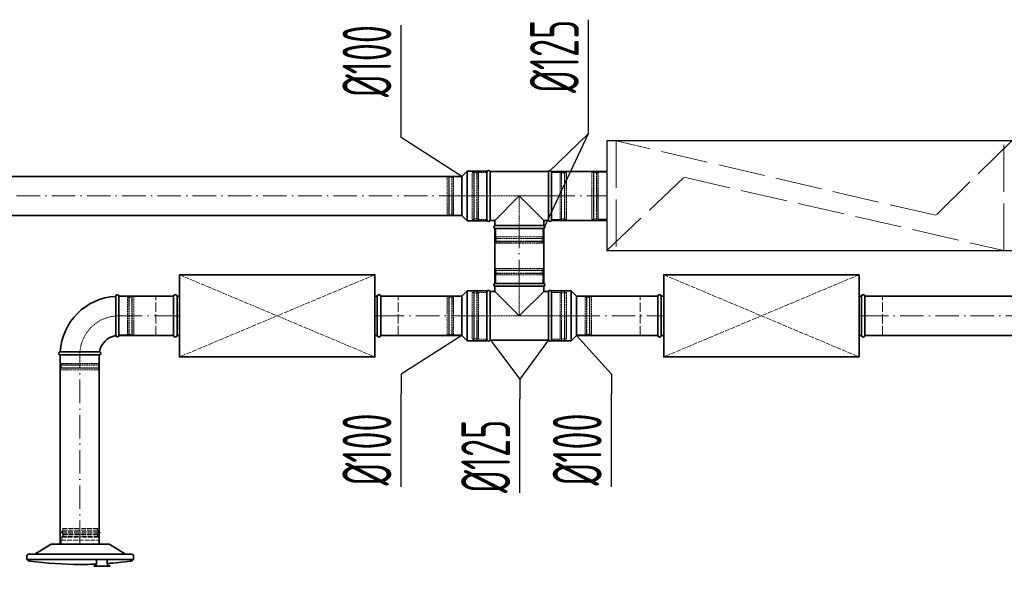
# Model space of a CAD drawing. Header units: millimetres. Extents: x -118717 to 8962, y 22910 to 145283.
# Tile 17 of 193: x -67122 to -64603, y 25381 to 26788. Entities that reach past the tile are written whole.
import ezdxf

# ---------------------------------------------------------------- set-up
doc = ezdxf.new("R2010")
doc.units = ezdxf.units.MM
for name, pattern in [('ACAD_ISO02W100', [15, 12, -3]), ('ACAD_ISO10W100', [18, 12, -3, 0, -3]), ('phl_thick', [0])]:
    doc.linetypes.add(name, pattern=pattern)
for name, color, linetype, lineweight in [('VZT_01 SUP (PŘÍVOD) - OBRYS', 5, 'Continuous', 35), ('VZT_02 SUP (PŘÍVOD) - OSA', 5, 'ACAD_ISO10W100', 5), ('VZT_21 ZAŘÍZENÍ - OBRYS', 1, 'Continuous', 30), ('VZT_22 ZAŘÍZENÍ - DETAIL', 8, 'Continuous', 5), ('VZT_30 DISTRIBUČNÍ PRVKY - OBRYS', 1, 'Continuous', 35), ('VZT_35 TLUMIČE HLUKU - OBRYS', 1, 'Continuous', 35), ('VZT_36 TLUMIČE HLUKU - OSA', 1, 'ACAD_ISO10W100', 5), ('VZT_37 TLUMIČE HLUKU - DETAIL', 8, 'ACAD_ISO02W100', 5), ('VZT_60_KOTY - DIMENZE', 7, 'Continuous', 5)]:
    doc.layers.add(name, color=color, linetype=linetype, lineweight=lineweight)
for name, color, linetype, lineweight, plot in [('VZT_03 SUP (PŘÍVOD) - NETISK', 8, 'ACAD_ISO02W100', 5, False), ('VZT_07 ETA (ODVOD) - NETISK', 8, 'ACAD_ISO02W100', 5, False), ('VZT_34 DISTRIBUČNÍ PRVKY - NETISK', 8, 'ACAD_ISO02W100', 5, False), ('VZT_39 TLUMIČE HLUKU - NETISK', 8, 'ACAD_ISO02W100', 5, False)]:
    doc.layers.add(name, color=color, linetype=linetype, lineweight=lineweight, plot=plot)
doc.styles.add('EVORA_125', font='isocp.shx', dxfattribs={"width": 0.6, "height": 125})

msp = doc.modelspace()

# ---------------------------------------------------------------- linework, layer by layer
at = {"layer": 'VZT_01 SUP (PŘÍVOD) - OBRYS'}
for p, q in [((-65990.4, 26387.9), (-65976.9, 26401.4)), ((-65976.9, 26401.4), (-65976.9, 26274.4)), ((-65926.4, 26401.4), (-65976.9, 26401.4)), ((-65926.4, 26401.4), (-65926.4, 26274.4)), ((-65926.4, 26275.4), (-65926.4, 26400.4)), ((-65918.7, 26275.4), (-65918.7, 26400.4)), ((-65918.7, 26400.4), (-65769, 26400.4)), ((-65769, 26275.4), (-65769, 26400.4)), ((-65761.4, 26400.4), (-65761.4, 26275.4)), ((-65990.4, 26387.9), (-65990.4, 26287.9)), ((-65906.4, 26275.4), (-65843.9, 26337.9)), ((-65843.9, 26337.9), (-65781.4, 26275.4)), ((-65990.4, 26287.9), (-65976.9, 26274.4)), ((-65926.4, 26274.4), (-65976.9, 26274.4)), ((-65918.7, 26275.4), (-65906.4, 26275.4)), ((-65906.4, 26262.5), (-65906.4, 26275.4)), ((-65781.4, 26262.5), (-65781.4, 26275.4)), ((-65781.4, 26275.4), (-65769, 26275.4)), ((-65781.4, 26262.5), (-65906.4, 26262.5)), ((-65781.4, 26254.9), (-65906.4, 26254.9)), ((-65781.4, 26114.4), (-65906.4, 26114.4)), ((-65781.4, 26106.8), (-65906.4, 26106.8)), ((-65906.4, 26106.8), (-65906.4, 26093.9)), ((-65781.4, 26106.8), (-65781.4, 26093.9)), ((-66876.2, 26081.4), (-66876.2, 26031.3)), ((-66868.2, 26081.4), (-66868.2, 25981.4)), ((-65990.4, 26081.4), (-65976.9, 26094.9)), ((-65990.4, 26081.4), (-65990.4, 25981.4)), ((-65976.9, 26094.9), (-65976.9, 25967.9)), ((-65926.4, 26094.9), (-65976.9, 26094.9)), ((-65926.4, 26094.9), (-65926.4, 25967.9)), ((-65926.4, 26093.9), (-65926.4, 25968.9)), ((-65918.7, 26093.9), (-65918.7, 25968.9)), ((-65918.7, 26093.9), (-65906.4, 26093.9)), ((-65906.4, 26093.9), (-65843.9, 26031.4)), ((-65843.9, 26031.4), (-65781.4, 26093.9)), ((-65781.4, 26093.9), (-65769, 26093.9)), ((-65769, 26093.9), (-65769, 25968.9)), ((-65761.4, 25967.9), (-65761.4, 26094.9)), ((-65761.4, 26094.9), (-65710.9, 26094.9)), ((-65761.4, 25968.9), (-65761.4, 26093.9)), ((-65710.9, 25967.9), (-65710.9, 26094.9)), ((-65697.4, 26081.4), (-65710.9, 26094.9)), ((-65697.4, 25981.4), (-65697.4, 26081.4)), ((-65990.4, 25981.4), (-65976.9, 25967.9)), ((-65697.4, 25981.4), (-65710.9, 25967.9)), ((-65926.4, 25967.9), (-65976.9, 25967.9)), ((-65918.7, 25968.9), (-65769, 25968.9)), ((-65761.4, 25967.9), (-65710.9, 25967.9)), ((-67018.2, 25939.4), (-66968.1, 25939.4)), ((-66918.2, 25931.4), (-67018.2, 25931.4))]:
    msp.add_line(p, q, dxfattribs=at)
for points in [[(-65619.9, 26400.4), (-65761.4, 26400.4)], [(-65990.4, 26387.9), (-67760.6, 26387.9)], [(-65990.4, 26287.9), (-67760.6, 26287.9)], [(-65619.9, 26275.4), (-65761.4, 26275.4)], [(-65906.4, 26254.9), (-65906.4, 26114.5)], [(-65781.4, 26254.9), (-65781.4, 26114.5)], [(-66728.3, 26081.4), (-66868.2, 26081.4)], [(-65990.4, 26081.4), (-66198.3, 26081.4)], [(-65489.4, 26081.4), (-65697.4, 26081.4)], [(-64563.7, 26081.4), (-64959.4, 26081.4)], [(-66728.3, 25981.4), (-66868.2, 25981.4)], [(-65990.4, 25981.4), (-66198.3, 25981.4)], [(-65489.4, 25981.4), (-65697.4, 25981.4)], [(-64563.7, 25981.4), (-64959.4, 25981.4)], [(-67018.2, 25931.4), (-67018.2, 25447.9)], [(-66918.2, 25931.4), (-66918.2, 25447.9)]]:
    msp.add_lwpolyline(points, dxfattribs=at)
for centre, radius, start, end in [((-65922.5, 26398.7), 4.17, 23.4678, 156.5322), ((-65765.2, 26398.7), 4.17, 23.4678, 156.5322), ((-65922.5, 26277), 4.17, 203.4678, 336.5322), ((-65765.2, 26277), 4.17, 203.4678, 336.5322), ((-65904.7, 26258.7), 4.17, 113.4678, 246.5322), ((-65783, 26258.7), 4.17, 293.4678, 66.5322), ((-65904.7, 26110.6), 4.17, 113.4678, 246.5322), ((-65783, 26110.6), 4.17, 293.4678, 66.5322), ((-66868.2, 25931.4), 150, 93.0572, 176.9428), ((-66872.2, 26081.4), 4, 0, 180), ((-65922.5, 26092.3), 4.17, 23.4678, 156.5322), ((-65765.2, 26092.3), 4.17, 23.4678, 156.5322), ((-66868.2, 25931.4), 50, 99.1478, 170.8522), ((-66872.2, 25981.4), 4, 189.1478, 0), ((-65922.5, 25970.6), 4.17, 203.4678, 336.5322), ((-65765.2, 25970.6), 4.17, 203.4678, 336.5322), ((-67018.2, 25935.4), 4, 90, 270), ((-66918.2, 25935.4), 4, 270, 80.8522)]:
    msp.add_arc(centre, radius, start, end, dxfattribs=at)
for points, knots in [([(-66876.2, 26031.3), (-66876.2, 26024.9), (-66876.2, 26018.6), (-66876.2, 26006.5), (-66876.2, 26000.9), (-66876.2, 25991.5), (-66876.2, 25987.6), (-66876.2, 25982.4), (-66876.2, 25980.9), (-66876.2, 25980.8), (-66876.2, 25980.8), (-66876.2, 25980.8)], [78.71119, 78.71119, 78.71119, 78.71119, 97.804615, 97.804615, 117.523893, 117.523893, 137.264303, 137.264303, 156.831737, 156.831737, 157.874915, 157.874915, 157.874915, 157.874915]), ([(-66917.6, 25939.4), (-66917.6, 25939.4), (-66918.7, 25939.4), (-66923.2, 25939.4), (-66926.7, 25939.4), (-66935.5, 25939.4), (-66940.9, 25939.4), (-66952.8, 25939.4), (-66959.3, 25939.4), (-66966.6, 25939.4), (-66967.3, 25939.4), (-66968.1, 25939.4)], [157.874915, 157.874915, 157.874915, 157.874915, 176.103874, 176.103874, 195.460379, 195.460379, 215.101284, 215.101284, 234.82164, 234.82164, 237.034743, 237.034743, 237.034743, 237.034743])]:
    msp.add_open_spline(points, degree=3, knots=knots, dxfattribs=at)
at = {"layer": 'VZT_02 SUP (PŘÍVOD) - OSA', "ltscale": 5}
for points in [[(-67760.6, 26337.9), (-65990.4, 26337.9)], [(-65761.4, 26337.9), (-65619.9, 26337.9)], [(-65843.9, 26114.5), (-65843.9, 26254.9)], [(-66868.2, 26031.4), (-66728.3, 26031.4)], [(-66198.3, 26031.4), (-65990.4, 26031.4)], [(-65697.4, 26031.4), (-65489.4, 26031.4)], [(-64959.4, 26031.4), (-64563.7, 26031.4)], [(-66968.2, 25447.9), (-66968.2, 25931.4)]]:
    msp.add_lwpolyline(points, dxfattribs=at)
at = {"layer": 'VZT_02 SUP (PŘÍVOD) - OSA', "ltscale": 0.3}
for points in [[(-65926.4, 26337.9), (-65990.4, 26337.9)], [(-65843.9, 26254.9), (-65843.9, 26337.9)], [(-65843.9, 26114.4), (-65843.9, 26031.4)], [(-65926.4, 26031.4), (-65990.4, 26031.4)], [(-65761.4, 26031.4), (-65697.4, 26031.4)]]:
    msp.add_lwpolyline(points, dxfattribs=at)
msp.add_lwpolyline([(-66968.2, 25931.4), (-66968.2, 25931.4, -0.414214), (-66868.2, 26031.4), (-66868.2, 26031.4)], format="xyb", dxfattribs=at)
at = {"layer": 'VZT_03 SUP (PŘÍVOD) - NETISK', "ltscale": 0.4}
for p, q in [((-65959.9, 26276.9), (-65959.9, 26398.9)), ((-65959.4, 26398.9), (-65959.9, 26398.9)), ((-65959.4, 26276.9), (-65959.4, 26398.9)), ((-65952.4, 26276.9), (-65952.4, 26398.9)), ((-65951.9, 26398.9), (-65952.4, 26398.9)), ((-65951.9, 26276.9), (-65951.9, 26398.9)), ((-65735.9, 26276.9), (-65735.9, 26398.9)), ((-65735.4, 26398.9), (-65735.9, 26398.9)), ((-65735.4, 26276.9), (-65735.4, 26398.9)), ((-65728.4, 26276.9), (-65728.4, 26398.9)), ((-65727.9, 26398.9), (-65728.4, 26398.9)), ((-65727.9, 26276.9), (-65727.9, 26398.9)), ((-66028.4, 26288.9), (-66028.4, 26386.9)), ((-66028.4, 26386.9), (-66024.4, 26386.9)), ((-66024.4, 26288.9), (-66024.4, 26386.9)), ((-66024.4, 26385.9), (-66023.9, 26385.9)), ((-66023.9, 26287.9), (-66023.9, 26387.9)), ((-66023.9, 26387.9), (-66023.4, 26387.9)), ((-66023.4, 26287.9), (-66023.4, 26387.9)), ((-66023.4, 26385.9), (-66016.4, 26385.9)), ((-66016.4, 26287.9), (-66016.4, 26387.9)), ((-66016.4, 26387.9), (-66015.9, 26387.9)), ((-66015.9, 26287.9), (-66015.9, 26387.9)), ((-66015.9, 26385.9), (-66012.4, 26385.9)), ((-66012.4, 26288.9), (-66012.4, 26386.9)), ((-66012.4, 26386.9), (-65990.4, 26386.9)), ((-65964.4, 26277.9), (-65964.4, 26397.9)), ((-65960.4, 26397.9), (-65964.4, 26397.9)), ((-65960.4, 26277.9), (-65960.4, 26397.9)), ((-65959.9, 26396.9), (-65960.4, 26396.9)), ((-65952.4, 26396.9), (-65959.4, 26396.9)), ((-65948.4, 26396.9), (-65951.9, 26396.9)), ((-65948.4, 26277.9), (-65948.4, 26397.9)), ((-65926.4, 26397.9), (-65948.4, 26397.9)), ((-65739.4, 26397.9), (-65761.4, 26397.9)), ((-65739.4, 26277.9), (-65739.4, 26397.9)), ((-65735.9, 26396.9), (-65739.4, 26396.9)), ((-65728.4, 26396.9), (-65735.4, 26396.9)), ((-65727.4, 26396.9), (-65727.9, 26396.9)), ((-65727.4, 26277.9), (-65727.4, 26397.9)), ((-65723.4, 26397.9), (-65727.4, 26397.9)), ((-65723.4, 26277.9), (-65723.4, 26397.9)), ((-66028.4, 26288.9), (-66024.4, 26288.9)), ((-66024.4, 26289.9), (-66023.9, 26289.9)), ((-66023.9, 26287.9), (-66023.4, 26287.9)), ((-66023.4, 26289.9), (-66016.4, 26289.9)), ((-66016.4, 26287.9), (-66015.9, 26287.9)), ((-66015.9, 26289.9), (-66012.4, 26289.9)), ((-66012.4, 26288.9), (-65990.4, 26288.9)), ((-65960.4, 26277.9), (-65964.4, 26277.9)), ((-65959.9, 26278.9), (-65960.4, 26278.9)), ((-65959.4, 26276.9), (-65959.9, 26276.9)), ((-65952.4, 26278.9), (-65959.4, 26278.9)), ((-65951.9, 26276.9), (-65952.4, 26276.9)), ((-65948.4, 26278.9), (-65951.9, 26278.9)), ((-65926.4, 26277.9), (-65948.4, 26277.9)), ((-65739.4, 26277.9), (-65761.4, 26277.9)), ((-65735.9, 26278.9), (-65739.4, 26278.9)), ((-65735.4, 26276.9), (-65735.9, 26276.9)), ((-65728.4, 26278.9), (-65735.4, 26278.9)), ((-65727.9, 26276.9), (-65728.4, 26276.9)), ((-65727.4, 26278.9), (-65727.9, 26278.9)), ((-65723.4, 26277.9), (-65727.4, 26277.9)), ((-65903.9, 26254.9), (-65903.9, 26232.9)), ((-65783.9, 26254.9), (-65783.9, 26232.9)), ((-65782.9, 26229.4), (-65904.9, 26229.4)), ((-65904.9, 26229.4), (-65904.9, 26228.9)), ((-65782.9, 26228.9), (-65904.9, 26228.9)), ((-65783.9, 26232.9), (-65903.9, 26232.9)), ((-65902.9, 26232.9), (-65902.9, 26229.4)), ((-65902.9, 26228.9), (-65902.9, 26221.9)), ((-65784.9, 26232.9), (-65784.9, 26229.4)), ((-65784.9, 26228.9), (-65784.9, 26221.9)), ((-65782.9, 26229.4), (-65782.9, 26228.9)), ((-65782.9, 26221.9), (-65904.9, 26221.9)), ((-65904.9, 26221.9), (-65904.9, 26221.4)), ((-65782.9, 26221.4), (-65904.9, 26221.4)), ((-65783.9, 26220.9), (-65903.9, 26220.9)), ((-65903.9, 26220.9), (-65903.9, 26216.9)), ((-65783.9, 26216.9), (-65903.9, 26216.9)), ((-65902.9, 26221.4), (-65902.9, 26220.9)), ((-65784.9, 26221.4), (-65784.9, 26220.9)), ((-65783.9, 26220.9), (-65783.9, 26216.9)), ((-65782.9, 26221.9), (-65782.9, 26221.4)), ((-65782.9, 26147.9), (-65904.9, 26147.9)), ((-65904.9, 26147.4), (-65904.9, 26147.9)), ((-65782.9, 26147.4), (-65904.9, 26147.4)), ((-65783.9, 26152.4), (-65903.9, 26152.4)), ((-65903.9, 26148.4), (-65903.9, 26152.4)), ((-65783.9, 26148.4), (-65903.9, 26148.4)), ((-65902.9, 26147.9), (-65902.9, 26148.4)), ((-65902.9, 26140.4), (-65902.9, 26147.4)), ((-65784.9, 26147.9), (-65784.9, 26148.4)), ((-65784.9, 26140.4), (-65784.9, 26147.4)), ((-65783.9, 26148.4), (-65783.9, 26152.4)), ((-65782.9, 26147.4), (-65782.9, 26147.9)), ((-65782.9, 26140.4), (-65904.9, 26140.4)), ((-65904.9, 26139.9), (-65904.9, 26140.4)), ((-65782.9, 26139.9), (-65904.9, 26139.9)), ((-65783.9, 26136.4), (-65903.9, 26136.4)), ((-65903.9, 26114.4), (-65903.9, 26136.4)), ((-65902.9, 26136.4), (-65902.9, 26139.9)), ((-65784.9, 26136.4), (-65784.9, 26139.9)), ((-65783.9, 26114.4), (-65783.9, 26136.4)), ((-65782.9, 26139.9), (-65782.9, 26140.4)), ((-66868.2, 26080.4), (-66846.2, 26080.4)), ((-66846.2, 26080.4), (-66846.2, 25982.4)), ((-66846.2, 26079.4), (-66842.7, 26079.4)), ((-66842.7, 26081.4), (-66842.7, 25981.4)), ((-66842.7, 26081.4), (-66842.2, 26081.4)), ((-66842.2, 26081.4), (-66842.2, 25981.4)), ((-66842.2, 26079.4), (-66835.2, 26079.4)), ((-66835.2, 26081.4), (-66835.2, 25981.4)), ((-66835.2, 26081.4), (-66834.7, 26081.4)), ((-66834.7, 26081.4), (-66834.7, 25981.4)), ((-66834.7, 26079.4), (-66834.2, 26079.4)), ((-66834.2, 26080.4), (-66834.2, 25982.4)), ((-66834.2, 26080.4), (-66830.2, 26080.4)), ((-66830.2, 26080.4), (-66830.2, 25982.4)), ((-66028.4, 25982.4), (-66028.4, 26080.4)), ((-66028.4, 26080.4), (-66024.4, 26080.4)), ((-66024.4, 25982.4), (-66024.4, 26080.4)), ((-66024.4, 26079.4), (-66023.9, 26079.4)), ((-66023.9, 25981.4), (-66023.9, 26081.4)), ((-66023.9, 26081.4), (-66023.4, 26081.4)), ((-66023.4, 25981.4), (-66023.4, 26081.4)), ((-66023.4, 26079.4), (-66016.4, 26079.4)), ((-66016.4, 25981.4), (-66016.4, 26081.4)), ((-66016.4, 26081.4), (-66015.9, 26081.4)), ((-66015.9, 25981.4), (-66015.9, 26081.4)), ((-66015.9, 26079.4), (-66012.4, 26079.4)), ((-66012.4, 25982.4), (-66012.4, 26080.4)), ((-66012.4, 26080.4), (-65990.4, 26080.4)), ((-65964.4, 26091.4), (-65964.4, 25971.4)), ((-65960.4, 26091.4), (-65964.4, 26091.4)), ((-65960.4, 26091.4), (-65960.4, 25971.4)), ((-65959.9, 26090.4), (-65960.4, 26090.4)), ((-65959.9, 26092.4), (-65959.9, 25970.4)), ((-65959.4, 26092.4), (-65959.9, 26092.4)), ((-65959.4, 26092.4), (-65959.4, 25970.4)), ((-65952.4, 26090.4), (-65959.4, 26090.4)), ((-65952.4, 26092.4), (-65952.4, 25970.4)), ((-65951.9, 26092.4), (-65952.4, 26092.4)), ((-65951.9, 26092.4), (-65951.9, 25970.4)), ((-65948.4, 26090.4), (-65951.9, 26090.4)), ((-65948.4, 26091.4), (-65948.4, 25971.4)), ((-65926.4, 26091.4), (-65948.4, 26091.4)), ((-65739.4, 26091.4), (-65761.4, 26091.4)), ((-65739.4, 26091.4), (-65739.4, 25971.4)), ((-65735.9, 26090.4), (-65739.4, 26090.4)), ((-65735.9, 26092.4), (-65735.9, 25970.4)), ((-65735.4, 26092.4), (-65735.9, 26092.4)), ((-65735.4, 26092.4), (-65735.4, 25970.4)), ((-65728.4, 26090.4), (-65735.4, 26090.4)), ((-65728.4, 26092.4), (-65728.4, 25970.4)), ((-65727.9, 26092.4), (-65728.4, 26092.4)), ((-65727.9, 26092.4), (-65727.9, 25970.4)), ((-65727.4, 26090.4), (-65727.9, 26090.4)), ((-65727.4, 26091.4), (-65727.4, 25971.4)), ((-65723.4, 26091.4), (-65727.4, 26091.4)), ((-65723.4, 26091.4), (-65723.4, 25971.4)), ((-65675.4, 26080.4), (-65697.4, 26080.4)), ((-65675.4, 26080.4), (-65675.4, 25982.4)), ((-65671.9, 26079.4), (-65675.4, 26079.4)), ((-65671.9, 26081.4), (-65671.9, 25981.4)), ((-65671.4, 26081.4), (-65671.9, 26081.4)), ((-65671.4, 26081.4), (-65671.4, 25981.4)), ((-65664.4, 26079.4), (-65671.4, 26079.4)), ((-65664.4, 26081.4), (-65664.4, 25981.4)), ((-65663.9, 26081.4), (-65664.4, 26081.4)), ((-65663.9, 26081.4), (-65663.9, 25981.4)), ((-65663.4, 26079.4), (-65663.9, 26079.4)), ((-65663.4, 26080.4), (-65663.4, 25982.4)), ((-65659.4, 26080.4), (-65663.4, 26080.4)), ((-65659.4, 26080.4), (-65659.4, 25982.4)), ((-66868.2, 25982.4), (-66846.2, 25982.4)), ((-66846.2, 25983.4), (-66842.7, 25983.4)), ((-66842.7, 25981.4), (-66842.2, 25981.4)), ((-66842.2, 25983.4), (-66835.2, 25983.4)), ((-66835.2, 25981.4), (-66834.7, 25981.4)), ((-66834.7, 25983.4), (-66834.2, 25983.4)), ((-66834.2, 25982.4), (-66830.2, 25982.4)), ((-66028.4, 25982.4), (-66024.4, 25982.4)), ((-66024.4, 25983.4), (-66023.9, 25983.4)), ((-66023.9, 25981.4), (-66023.4, 25981.4)), ((-66023.4, 25983.4), (-66016.4, 25983.4)), ((-66016.4, 25981.4), (-66015.9, 25981.4)), ((-66015.9, 25983.4), (-66012.4, 25983.4)), ((-66012.4, 25982.4), (-65990.4, 25982.4)), ((-65960.4, 25971.4), (-65964.4, 25971.4)), ((-65959.9, 25972.4), (-65960.4, 25972.4)), ((-65952.4, 25972.4), (-65959.4, 25972.4)), ((-65948.4, 25972.4), (-65951.9, 25972.4)), ((-65926.4, 25971.4), (-65948.4, 25971.4)), ((-65739.4, 25971.4), (-65761.4, 25971.4)), ((-65735.9, 25972.4), (-65739.4, 25972.4)), ((-65728.4, 25972.4), (-65735.4, 25972.4)), ((-65727.4, 25972.4), (-65727.9, 25972.4)), ((-65723.4, 25971.4), (-65727.4, 25971.4)), ((-65675.4, 25982.4), (-65697.4, 25982.4)), ((-65671.9, 25983.4), (-65675.4, 25983.4)), ((-65671.4, 25981.4), (-65671.9, 25981.4)), ((-65664.4, 25983.4), (-65671.4, 25983.4)), ((-65663.9, 25981.4), (-65664.4, 25981.4)), ((-65663.4, 25983.4), (-65663.9, 25983.4)), ((-65659.4, 25982.4), (-65663.4, 25982.4)), ((-65959.4, 25970.4), (-65959.9, 25970.4)), ((-65951.9, 25970.4), (-65952.4, 25970.4)), ((-65735.4, 25970.4), (-65735.9, 25970.4)), ((-65727.9, 25970.4), (-65728.4, 25970.4)), ((-67017.2, 25909.4), (-67017.2, 25931.4)), ((-66919.2, 25909.4), (-66919.2, 25931.4)), ((-67018.2, 25905.9), (-66918.2, 25905.9)), ((-67018.2, 25905.4), (-67018.2, 25905.9)), ((-67018.2, 25905.4), (-66918.2, 25905.4)), ((-67018.2, 25898.4), (-66918.2, 25898.4)), ((-67018.2, 25897.9), (-67018.2, 25898.4)), ((-67018.2, 25897.9), (-66918.2, 25897.9)), ((-67017.2, 25909.4), (-66919.2, 25909.4)), ((-67017.2, 25897.4), (-66919.2, 25897.4)), ((-67017.2, 25893.4), (-67017.2, 25897.4)), ((-67016.2, 25905.9), (-67016.2, 25909.4)), ((-67016.2, 25898.4), (-67016.2, 25905.4)), ((-67016.2, 25897.4), (-67016.2, 25897.9)), ((-66920.2, 25905.9), (-66920.2, 25909.4)), ((-66920.2, 25898.4), (-66920.2, 25905.4)), ((-66920.2, 25897.4), (-66920.2, 25897.9)), ((-66919.2, 25893.4), (-66919.2, 25897.4)), ((-66918.2, 25905.4), (-66918.2, 25905.9)), ((-66918.2, 25897.9), (-66918.2, 25898.4)), ((-67017.2, 25893.4), (-66919.2, 25893.4))]:
    msp.add_line(p, q, dxfattribs=at)
for points in [[(-65926.4, 26337.9), (-65761.4, 26337.9)], [(-65926.4, 26031.4), (-65761.4, 26031.4)]]:
    msp.add_lwpolyline(points, dxfattribs=at)
at = {"layer": 'VZT_07 ETA (ODVOD) - NETISK', "ltscale": 0.4}
for p, q in [((-65653.4, 26277.4), (-65653.4, 26399.4)), ((-65652.9, 26399.4), (-65653.4, 26399.4)), ((-65652.9, 26277.4), (-65652.9, 26399.4)), ((-65645.9, 26277.4), (-65645.9, 26399.4)), ((-65645.4, 26399.4), (-65645.9, 26399.4)), ((-65645.4, 26277.4), (-65645.4, 26399.4)), ((-65657.9, 26278.4), (-65657.9, 26398.4)), ((-65653.9, 26398.4), (-65657.9, 26398.4)), ((-65653.9, 26278.4), (-65653.9, 26398.4)), ((-65653.4, 26397.4), (-65653.9, 26397.4)), ((-65645.9, 26397.4), (-65652.9, 26397.4)), ((-65641.9, 26397.4), (-65645.4, 26397.4)), ((-65641.9, 26278.4), (-65641.9, 26398.4)), ((-65619.9, 26398.4), (-65641.9, 26398.4)), ((-65653.9, 26278.4), (-65657.9, 26278.4)), ((-65653.4, 26279.4), (-65653.9, 26279.4)), ((-65652.9, 26277.4), (-65653.4, 26277.4)), ((-65645.9, 26279.4), (-65652.9, 26279.4)), ((-65645.4, 26277.4), (-65645.9, 26277.4)), ((-65641.9, 26279.4), (-65645.4, 26279.4)), ((-65619.9, 26278.4), (-65641.9, 26278.4))]:
    msp.add_line(p, q, dxfattribs=at)
at = {"layer": 'VZT_21 ZAŘÍZENÍ - OBRYS'}
msp.add_lwpolyline([(-65619.9, 26198.4), (-64119.9, 26198.4), (-64119.9, 26478.4), (-65619.9, 26478.4)], close=True, dxfattribs=at)
at = {"layer": 'VZT_22 ZAŘÍZENÍ - DETAIL', "linetype": 'ACAD_ISO02W100', "lineweight": 5, "ltscale": 10}
for points in [[(-65595.9, 26478.4), (-65595.9, 26198.4)], [(-64583.6, 26478.4), (-64778.3, 26288.3), (-65595.9, 26478.4)], [(-64604.2, 26198.4), (-64604.2, 26478.4)], [(-65619.9, 26198.4), (-65422.4, 26385.6), (-64604.2, 26198.4)]]:
    msp.add_lwpolyline(points, dxfattribs=at)
at = {"layer": 'VZT_30 DISTRIBUČNÍ PRVKY - OBRYS'}
for points in [[(-66850.9, 25421.9), (-66891.3, 25447.3, 0.141374), (-66893.4, 25447.9), (-67040.7, 25447.9, 0.141374), (-67042.8, 25447.3), (-67083.1, 25421.9)], [(-67103.5, 25408.9), (-66830.5, 25408.9), (-66830.5, 25418.1, 0.414214), (-66834.4, 25421.9), (-67099.7, 25421.9, 0.414214), (-67103.5, 25418.1), (-67103.5, 25408.9)], [(-66967, 25395.9, -0.0327), (-67095.6, 25404.4), (-67098.6, 25404.9, -0.36397), (-67101, 25407.9), (-67101, 25408.9)], [(-66967, 25395.9, 0.010645), (-66925.1, 25396.8, 0.010645)], [(-66897.8, 25408.9), (-66897.8, 25396.5, 0.267949), (-66897.6, 25396.1), (-66891.8, 25392.8, -0.267949), (-66891.6, 25392.4), (-66891.6, 25391.8), (-66931.3, 25391.8), (-66931.3, 25392.4, -0.267949), (-66931, 25392.8), (-66925.3, 25396.1, 0.267949), (-66925.1, 25396.5), (-66925.1, 25408.9)], [(-66897.8, 25398.4, 0.015115), (-66838.5, 25404.4), (-66835.5, 25404.9, 0.36397), (-66833, 25407.9), (-66833, 25408.9)]]:
    msp.add_lwpolyline(points, format="xyb", dxfattribs=at)
at = {"layer": 'VZT_34 DISTRIBUČNÍ PRVKY - NETISK'}
for points in [[(-67019.2, 25477.8), (-67013.4, 25479.2, -0.060863), (-67012.8, 25479.3), (-66967, 25479.3)], [(-67019.2, 25477.8), (-67013.2, 25476.4, 0.058981), (-67012.6, 25476.3), (-66967, 25476.3)], [(-67014.5, 25457.9), (-67014.5, 25465.8, -0.291473), (-67013, 25468.2, -0.291473)], [(-66914.9, 25477.8), (-66920.6, 25479.2, 0.060863), (-66921.3, 25479.3), (-66967, 25479.3)], [(-66914.9, 25477.8), (-66920.9, 25476.4, -0.058981), (-66921.5, 25476.3), (-66967, 25476.3)], [(-66919.5, 25457.9), (-66919.5, 25465.8, 0.291473), (-66921.1, 25468.2, 0.291473)]]:
    msp.add_lwpolyline(points, format="xyb", dxfattribs=at)
for points in [[(-67012.6, 25468.4), (-66967, 25468.4)], [(-67010.8, 25484), (-67012.2, 25487.9), (-66967, 25487.9)], [(-67011.7, 25483.8), (-66967, 25483.8)], [(-67010.9, 25472.1), (-66967, 25472.1)], [(-66923.3, 25484), (-66921.9, 25487.9), (-66967, 25487.9)], [(-66922.4, 25483.8), (-66967, 25483.8)], [(-66923.1, 25472.1), (-66967, 25472.1)], [(-66921.5, 25468.4), (-66967, 25468.4)], [(-67015.5, 25447.9), (-67015.5, 25457.9), (-66918.5, 25457.9), (-66918.5, 25447.9)], [(-67015.5, 25447.9), (-66918.5, 25447.9)], [(-67014.5, 25465.8), (-66967, 25465.8)], [(-66919.5, 25465.8), (-66967, 25465.8)]]:
    msp.add_lwpolyline(points, dxfattribs=at)
for centre, radius, start, end in [((-67002.7, 25478.5), 10.5, 149.7176, 217.8378), ((-67014.8, 25471.6), 3.88, 297.4993, 6.6735), ((-66919.3, 25471.6), 3.88, 173.3265, 242.5007), ((-66931.4, 25478.5), 10.5, 322.1622, 30.2824)]:
    msp.add_arc(centre, radius, start, end, dxfattribs=at)
at = {"layer": 'VZT_35 TLUMIČE HLUKU - OBRYS'}
for p, q in [((-66728.3, 25981.4), (-66728.3, 26081.4)), ((-66198.3, 25981.4), (-66198.3, 26081.4)), ((-65489.4, 25981.4), (-65489.4, 26081.4)), ((-64959.4, 25981.4), (-64959.4, 26081.4))]:
    msp.add_line(p, q, dxfattribs=at)
for points in [[(-66713.3, 26136.4), (-66213.3, 26136.4), (-66213.3, 25926.4), (-66713.3, 25926.4)], [(-64974.4, 26136.4), (-65474.4, 26136.4), (-65474.4, 25926.4), (-64974.4, 25926.4)]]:
    msp.add_lwpolyline(points, close=True, dxfattribs=at)
for points in [[(-66719.3, 25981.4), (-66719.3, 26081.4)], [(-66719.3, 26081.4), (-66713.3, 26081.4)], [(-66207.3, 26081.4), (-66213.3, 26081.4)], [(-66207.3, 25981.4), (-66207.3, 26081.4)], [(-65480.4, 25981.4), (-65480.4, 26081.4)], [(-65480.4, 26081.4), (-65474.4, 26081.4)], [(-64968.4, 26081.4), (-64974.4, 26081.4)], [(-64968.4, 25981.4), (-64968.4, 26081.4)], [(-66719.3, 25981.4), (-66713.3, 25981.4)], [(-66207.3, 25981.4), (-66213.3, 25981.4)], [(-65480.4, 25981.4), (-65474.4, 25981.4)], [(-64968.4, 25981.4), (-64974.4, 25981.4)]]:
    msp.add_lwpolyline(points, dxfattribs=at)
for centre, start, end in [((-66723.8, 26081.4), 0, 180), ((-66202.8, 26081.4), 0, 180), ((-65484.9, 26081.4), 0, 180), ((-64963.9, 26081.4), 0, 180), ((-66723.8, 25981.4), 180, 0), ((-66202.8, 25981.4), 180, 0), ((-65484.9, 25981.4), 180, 0), ((-64963.9, 25981.4), 180, 0)]:
    msp.add_arc(centre, 4.5, start, end, dxfattribs=at)
at = {"layer": 'VZT_36 TLUMIČE HLUKU - OSA', "ltscale": 5}
for points in [[(-66728.3, 26031.4), (-66713.3, 26031.4)], [(-66728.3, 26031.4), (-66713.3, 26031.4)], [(-66728.3, 26031.4), (-66713.3, 26031.4)], [(-66198.3, 26031.4), (-66213.3, 26031.4)], [(-65489.4, 26031.4), (-65474.4, 26031.4)], [(-64959.4, 26031.4), (-64974.4, 26031.4)], [(-64959.4, 26031.4), (-64974.4, 26031.4)], [(-64959.4, 26031.4), (-64974.4, 26031.4)]]:
    msp.add_lwpolyline(points, dxfattribs=at)
at = {"layer": 'VZT_37 TLUMIČE HLUKU - DETAIL', "lineweight": 5}
for points in [[(-66713.3, 26136.4), (-66213.3, 25926.4)], [(-66213.3, 26136.4), (-66713.3, 25926.4)], [(-64974.4, 26136.4), (-65474.4, 25926.4)], [(-65474.4, 26136.4), (-64974.4, 25926.4)]]:
    msp.add_lwpolyline(points, dxfattribs=at)
at = {"layer": 'VZT_39 TLUMIČE HLUKU - NETISK', "ltscale": 2}
for points in [[(-66728.3, 25981.4), (-66773.3, 25981.4), (-66773.3, 26081.4), (-66728.3, 26081.4)], [(-66198.3, 25981.4), (-66153.3, 25981.4), (-66153.3, 26081.4), (-66198.3, 26081.4)], [(-65489.4, 25981.4), (-65534.4, 25981.4), (-65534.4, 26081.4), (-65489.4, 26081.4)], [(-64959.4, 25981.4), (-64914.4, 25981.4), (-64914.4, 26081.4), (-64959.4, 26081.4)]]:
    msp.add_lwpolyline(points, dxfattribs=at)
at = {"layer": 'VZT_60_KOTY - DIMENZE', "linetype": 'ByBlock', "lineweight": -2}
for p, q in [((-66146, 26487), (-66146, 26537)), ((-65666.5, 26497.6), (-65666.5, 26547.6)), ((-66146, 25881.9), (-66146, 25831.9)), ((-65608, 25881.9), (-65608, 25831.9)), ((-65842.3, 25869.3), (-65842.3, 25819.3))]:
    msp.add_line(p, q, dxfattribs=at)
at = {"layer": 'VZT_60_KOTY - DIMENZE', "linetype": 'ByBlock', "lineweight": -2, "elevation": 0}
for points in [[(-65666.5, 26547.6), (-65666.5, 26788.2)], [(-65781.4, 26254.9), (-65666.5, 26497.6)], [(-65769.4, 26398.5), (-65666.5, 26497.6)], [(-65917.1, 25968.9), (-65842.3, 25869.3)], [(-65767.8, 25970.6), (-65842.3, 25869.3)], [(-65842.3, 25869.3), (-65842.3, 25869.3)], [(-65842.3, 25578.7), (-65842.3, 25819.3)]]:
    msp.add_lwpolyline(points, dxfattribs=at)
at = {"layer": 'VZT_60_KOTY - DIMENZE', "linetype": 'ByBlock', "lineweight": -2}
for points in [[(-66146, 26537), (-66146, 26774.6)], [(-65990.4, 26387.9), (-66146, 26487)], [(-65990.4, 25981.4), (-66146, 25881.9)], [(-65697.4, 25981.4), (-65608, 25881.9)], [(-66146, 25594.4), (-66146, 25831.9)], [(-65608, 25594.4), (-65608, 25831.9)]]:
    msp.add_lwpolyline(points, dxfattribs=at)

# ---------------------------------------------------------------- texts
at = {"layer": 'VZT_60_KOTY - DIMENZE', "linetype": 'phl_thick', "char_height": 125, "rotation": 90, "style": 'EVORA_125'}
for s, insert, attachment_point in [('%%C125', (-65816.5, 26788.2), 3), ('%%C100', (-66296, 26774.6), 3), ('%%C125', (-65992.3, 25578.7), 1), ('%%C100', (-66296, 25781.9), 3), ('%%C100', (-65758, 25781.9), 3)]:
    msp.add_mtext(s, dxfattribs=dict(at, insert=insert, attachment_point=attachment_point))

doc.saveas('drawing.dxf')
